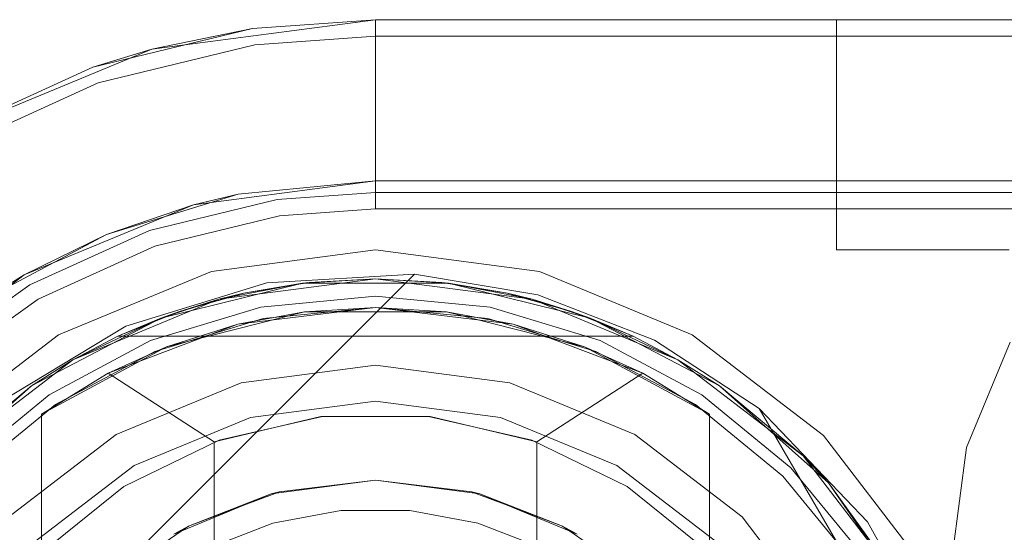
# Model space of a CAD drawing. Extents: x -634 to 300, y 62 to 1102.
# Tile 78 of 125: x 140.9007 to 141.0342, y 603.2872 to 603.3568. Entities that reach past the tile are written whole.
import ezdxf

# ---------------------------------------------------------------- set-up
doc = ezdxf.new("R2010")
doc.units = 0
doc.layers.get('0').update_dxf_attribs({"lineweight": 13})

# ---------------------------------------------------------------- blocks, each defined once
blk = doc.blocks.new('Referenz-A06CPW2YL0')
at = {"color": 9, "linetype": 'ByBlock', "lineweight": 13, "ltscale": 0.13, "true_color": 0xc1c9c4}
for p, q in [((140.94892, 603.35681), (140.91859, 603.35282)), ((140.94892, 603.35681), (140.93224, 603.35562)), ((140.93224, 603.35562), (140.94892, 603.35681)), ((142.74579, 603.35681), (140.94892, 603.35681)), ((142.74579, 603.35681), (140.94892, 603.35681)), ((140.94892, 603.35681), (140.94892, 603.35681)), ((140.94892, 603.35641), (140.94892, 603.35681)), ((140.94892, 603.35523), (140.94892, 603.35641)), ((141.01222, 603.35681), (141.01142, 603.35681)), ((141.01142, 603.35681), (141.01142, 603.32556)), ((141.01142, 603.35681), (141.01142, 603.35681)), ((141.01142, 603.35681), (141.01142, 603.32556)), ((141.01142, 603.35681), (141.01222, 603.35681)), ((141.01456, 603.35681), (141.01222, 603.35681)), ((141.01222, 603.35681), (141.01456, 603.35681)), ((141.01828, 603.35681), (141.01456, 603.35681)), ((141.01456, 603.35681), (141.01828, 603.35681)), ((141.02314, 603.35681), (141.01828, 603.35681)), ((141.01828, 603.35681), (141.02314, 603.35681)), ((141.02879, 603.35681), (141.02314, 603.35681)), ((141.02314, 603.35681), (141.02879, 603.35681)), ((141.03486, 603.35681), (141.02879, 603.35681)), ((141.02879, 603.35681), (141.03486, 603.35681)), ((140.91059, 603.35037), (140.93224, 603.35562)), ((140.93224, 603.35562), (140.91859, 603.35282)), ((140.94892, 603.3533), (140.94892, 603.35523)), ((140.91859, 603.35282), (140.89033, 603.34111)), ((140.91859, 603.35282), (140.91059, 603.35037)), ((140.94892, 603.3507), (140.94892, 603.3533)), ((140.91059, 603.35037), (140.89033, 603.34111)), ((140.89033, 603.34111), (140.91059, 603.35037)), ((140.94892, 603.3475), (140.94892, 603.3507)), ((140.94892, 603.34382), (140.94892, 603.3475)), ((140.94892, 603.33979), (140.94892, 603.34382)), ((140.94892, 603.33554), (140.94892, 603.33979)), ((140.92425, 603.33169), (140.94892, 603.33494)), ((140.94892, 603.33494), (140.93032, 603.33311)), ((140.94892, 603.33338), (140.94892, 603.33554)), ((140.94892, 603.33494), (142.74579, 603.33494)), ((141.08642, 603.33494), (140.94892, 603.33494)), ((140.94892, 603.33494), (140.94892, 603.33494)), ((140.91244, 603.32768), (140.93032, 603.33311)), ((140.91826, 603.32822), (140.93558, 603.33242)), ((140.93032, 603.33311), (140.92425, 603.33169)), ((140.93558, 603.33242), (140.94892, 603.33338)), ((140.94892, 603.33338), (141.61298, 603.33338)), ((140.90126, 603.32217), (140.92425, 603.33169)), ((140.92425, 603.33169), (140.91244, 603.32768)), ((140.89597, 603.31887), (140.91244, 603.32768)), ((140.91244, 603.32768), (140.90126, 603.32217)), ((140.90204, 603.32082), (140.91826, 603.32822)), ((141.01142, 603.32556), (141.01222, 603.32556)), ((141.01142, 603.32556), (141.01222, 603.32556)), ((141.01142, 603.32556), (141.01142, 603.32556)), ((141.01222, 603.32556), (141.01456, 603.32556)), ((141.01222, 603.32556), (141.01456, 603.32556)), ((141.01456, 603.32556), (141.01828, 603.32556)), ((141.01456, 603.32556), (141.01828, 603.32556)), ((141.01828, 603.32556), (141.02314, 603.32556)), ((141.01828, 603.32556), (141.02314, 603.32556)), ((141.02314, 603.32556), (141.02879, 603.32556)), ((141.02314, 603.32556), (141.02879, 603.32556)), ((141.02879, 603.32556), (141.03486, 603.32556)), ((141.02879, 603.32556), (141.03486, 603.32556)), ((140.88152, 603.30702), (140.90126, 603.32217)), ((140.90126, 603.32217), (140.89597, 603.31887)), ((140.88753, 603.31048), (140.90204, 603.32082)), ((140.94892, 603.31931), (140.93337, 603.31778)), ((140.93337, 603.31778), (140.94892, 603.31931)), ((140.96447, 603.31778), (140.94892, 603.31931)), ((140.94892, 603.31931), (140.96447, 603.31778)), ((140.93337, 603.31778), (140.91842, 603.31325)), ((140.91842, 603.31325), (140.93337, 603.31778)), ((140.94892, 603.31775), (140.93368, 603.31625)), ((140.96416, 603.31625), (140.94892, 603.31775)), ((140.97941, 603.31325), (140.96447, 603.31778)), ((140.96447, 603.31778), (140.97941, 603.31325)), ((140.93368, 603.31625), (140.91902, 603.3118)), ((140.97882, 603.3118), (140.96416, 603.31625)), ((140.91842, 603.31325), (140.90465, 603.30588)), ((140.90465, 603.30588), (140.91842, 603.31325)), ((140.99319, 603.30588), (140.97941, 603.31325)), ((140.97941, 603.31325), (140.99319, 603.30588)), ((140.91902, 603.3118), (140.90552, 603.30458)), ((140.99232, 603.30458), (140.97882, 603.3118)), ((140.94892, 603.30994), (140.93072, 603.30754)), ((140.94892, 603.30994), (140.93072, 603.30754)), ((140.96712, 603.30754), (140.94892, 603.30994)), ((140.96712, 603.30754), (140.94892, 603.30994)), ((140.93072, 603.30754), (140.91376, 603.30052)), ((140.93072, 603.30754), (140.91376, 603.30052)), ((140.98408, 603.30052), (140.96712, 603.30754)), ((140.98408, 603.30052), (140.96712, 603.30754)), ((140.90465, 603.30588), (140.89257, 603.29597)), ((140.89257, 603.29597), (140.90465, 603.30588)), ((141.00527, 603.29597), (140.99319, 603.30588)), ((140.99319, 603.30588), (141.00527, 603.29597)), ((140.90552, 603.30458), (140.89368, 603.29487)), ((140.94892, 603.30506), (140.93198, 603.30283)), ((140.93198, 603.30283), (140.94892, 603.30506)), ((140.96586, 603.30283), (140.94892, 603.30506)), ((140.94892, 603.30506), (140.96586, 603.30283)), ((141.00416, 603.29487), (140.99232, 603.30458)), ((140.93198, 603.30283), (140.9162, 603.2963)), ((140.9162, 603.2963), (140.93198, 603.30283)), ((140.98164, 603.2963), (140.96586, 603.30283)), ((140.96586, 603.30283), (140.98164, 603.2963)), ((140.91376, 603.30052), (140.8992, 603.28934)), ((140.91376, 603.30052), (140.8992, 603.28934)), ((140.99864, 603.28934), (140.98408, 603.30052)), ((140.99864, 603.28934), (140.98408, 603.30052)), ((140.9162, 603.2963), (140.90265, 603.2859)), ((140.90265, 603.2859), (140.9162, 603.2963)), ((140.99519, 603.2859), (140.98164, 603.2963)), ((140.98164, 603.2963), (140.99519, 603.2859)), ((141.01388, 603.28303), (141.00416, 603.29487)), ((141.01518, 603.2839), (141.00527, 603.29597)), ((141.00527, 603.29597), (141.01518, 603.2839)), ((141.00981, 603.27478), (140.99864, 603.28934)), ((141.00981, 603.27478), (140.99864, 603.28934))]:
    blk.add_line(p, q, dxfattribs=at)
at = {"color": 251, "linetype": 'ByBlock', "lineweight": 13, "ltscale": 0.13, "true_color": 0x636363}
for p, q in [((140.94892, 603.35681), (140.91859, 603.35282)), ((140.94892, 603.35456), (140.94892, 603.35681)), ((142.74579, 603.35681), (140.94892, 603.35681)), ((140.93256, 603.35339), (140.94892, 603.35456)), ((140.94892, 603.35416), (140.94892, 603.35456)), ((142.74579, 603.35456), (140.94892, 603.35456)), ((140.94892, 603.35298), (140.94892, 603.35416)), ((140.91859, 603.35282), (140.89033, 603.34111)), ((140.91133, 603.34824), (140.93256, 603.35339)), ((140.94892, 603.35105), (140.94892, 603.35298)), ((140.94892, 603.34845), (140.94892, 603.35105)), ((140.94892, 603.34525), (140.94892, 603.34845)), ((140.89145, 603.33916), (140.91133, 603.34824)), ((140.94892, 603.34157), (140.94892, 603.34525)), ((140.94892, 603.33754), (140.94892, 603.34157)), ((140.94892, 603.33329), (140.94892, 603.33754)), ((140.94892, 603.33112), (140.94892, 603.33329)), ((140.9359, 603.33019), (140.94892, 603.33112)), ((140.94892, 603.33112), (142.74579, 603.33112)), ((140.91899, 603.32609), (140.9359, 603.33019)), ((140.90317, 603.31887), (140.91899, 603.32609)), ((140.94892, 603.32556), (140.92668, 603.32263)), ((140.97116, 603.32263), (140.94892, 603.32556)), ((140.86628, 603.23432), (140.95422, 603.32227)), ((140.86628, 603.23432), (140.95422, 603.32227)), ((140.92668, 603.32263), (140.90595, 603.31405)), ((140.9342, 603.32112), (140.95422, 603.32227)), ((140.95422, 603.32227), (140.97094, 603.31946)), ((140.95422, 603.32227), (140.95422, 603.32227)), ((140.95422, 603.32227), (140.97094, 603.31946)), ((140.99189, 603.31405), (140.97116, 603.32263)), ((140.91505, 603.3152), (140.9342, 603.32112)), ((140.97094, 603.31946), (140.98674, 603.3133)), ((140.97094, 603.31946), (140.98674, 603.3133)), ((140.889, 603.30878), (140.90317, 603.31887)), ((140.89788, 603.30484), (140.91505, 603.3152)), ((140.90595, 603.31405), (140.88815, 603.30039)), ((141.00969, 603.30039), (140.99189, 603.31405)), ((140.98674, 603.3133), (141.00095, 603.30405)), ((140.98674, 603.3133), (141.00095, 603.30405)), ((141.035, 603.31306), (141.02907, 603.29874)), ((141.02907, 603.29874), (141.035, 603.31306)), ((141.01566, 603.28865), (141.00095, 603.30405)), ((141.00095, 603.30405), (141.01532, 603.27931)), ((141.00095, 603.30405), (141.01532, 603.27931)), ((141.00095, 603.30405), (141.00095, 603.30405)), ((141.02334, 603.28259), (141.00969, 603.30039)), ((141.02907, 603.29874), (141.02704, 603.28338)), ((141.02704, 603.28338), (141.02907, 603.29874)), ((141.02596, 603.27), (141.01566, 603.28865))]:
    blk.add_line(p, q, dxfattribs=at)
at = {"color": 7, "linetype": 'ByBlock', "lineweight": 13, "ltscale": 0.13}
for p, q in [((140.92769, 603.31886), (140.94892, 603.32166)), ((140.94892, 603.32166), (140.92769, 603.31886)), ((140.94892, 603.32166), (140.93902, 603.32106)), ((140.94892, 603.32166), (140.93991, 603.32116)), ((140.94892, 603.32166), (140.93991, 603.32116)), ((140.95792, 603.32116), (140.94892, 603.32166)), ((140.95882, 603.32106), (140.94892, 603.32166)), ((140.94892, 603.32166), (140.97015, 603.31886)), ((140.95792, 603.32116), (140.94892, 603.32166)), ((140.97015, 603.31886), (140.94892, 603.32166)), ((140.9198, 603.31632), (140.93902, 603.32106)), ((140.93902, 603.32106), (140.9198, 603.31632)), ((140.93902, 603.32106), (140.92769, 603.31886)), ((140.93991, 603.32116), (140.93102, 603.31968)), ((140.93991, 603.32116), (140.93102, 603.31968)), ((140.93902, 603.32106), (140.93102, 603.31968)), ((140.93991, 603.32116), (140.93902, 603.32106)), ((140.93902, 603.32106), (140.95882, 603.32106)), ((140.95882, 603.32106), (140.93902, 603.32106)), ((140.95882, 603.32106), (140.95792, 603.32116)), ((140.96682, 603.31968), (140.95792, 603.32116)), ((140.96682, 603.31968), (140.95792, 603.32116)), ((140.96682, 603.31968), (140.95882, 603.32106)), ((140.95882, 603.32106), (140.97803, 603.31632)), ((140.97015, 603.31886), (140.95882, 603.32106)), ((140.97803, 603.31632), (140.95882, 603.32106)), ((140.92234, 603.31723), (140.93102, 603.31968)), ((140.92906, 603.31913), (140.92471, 603.3179)), ((140.93102, 603.31968), (140.92769, 603.31886)), ((140.93102, 603.31968), (140.92906, 603.31913)), ((140.96682, 603.31968), (140.9755, 603.31723)), ((140.97015, 603.31886), (140.96682, 603.31968)), ((140.96878, 603.31913), (140.96682, 603.31968)), ((140.97313, 603.3179), (140.96878, 603.31913)), ((140.9079, 603.31067), (140.92769, 603.31886)), ((140.92769, 603.31886), (140.9079, 603.31067)), ((140.92769, 603.31886), (140.9198, 603.31632)), ((140.92769, 603.31886), (140.92234, 603.31723)), ((140.92471, 603.3179), (140.92234, 603.31723)), ((140.94892, 603.31775), (140.93025, 603.31549)), ((140.94892, 603.31775), (140.93928, 603.31715)), ((140.95856, 603.31715), (140.94892, 603.31775)), ((140.96758, 603.31549), (140.94892, 603.31775)), ((140.9755, 603.31723), (140.97015, 603.31886)), ((140.97803, 603.31632), (140.97015, 603.31886)), ((140.97015, 603.31886), (140.98993, 603.31067)), ((140.98993, 603.31067), (140.97015, 603.31886)), ((140.9755, 603.31723), (140.97313, 603.3179)), ((140.90228, 603.30711), (140.9198, 603.31632)), ((140.9198, 603.31632), (140.90228, 603.30711)), ((140.9198, 603.31632), (140.9079, 603.31067)), ((140.92234, 603.31723), (140.91398, 603.31384)), ((140.92234, 603.31723), (140.91398, 603.31384)), ((140.9198, 603.31632), (140.91398, 603.31384)), ((140.92234, 603.31723), (140.9198, 603.31632)), ((140.93928, 603.31715), (140.92058, 603.31243)), ((140.93928, 603.31715), (140.93025, 603.31549)), ((140.95856, 603.31715), (140.93928, 603.31715)), ((140.97726, 603.31243), (140.95856, 603.31715)), ((140.96758, 603.31549), (140.95856, 603.31715)), ((140.97803, 603.31632), (140.9755, 603.31723)), ((140.98386, 603.31384), (140.9755, 603.31723)), ((140.98386, 603.31384), (140.9755, 603.31723)), ((140.98386, 603.31384), (140.97803, 603.31632)), ((140.97803, 603.31632), (140.99556, 603.30711)), ((140.98993, 603.31067), (140.97803, 603.31632)), ((140.99556, 603.30711), (140.97803, 603.31632)), ((140.93025, 603.31549), (140.91267, 603.30883)), ((140.93025, 603.31549), (140.92058, 603.31243)), ((140.97726, 603.31243), (140.96758, 603.31549)), ((140.98517, 603.30883), (140.96758, 603.31549)), ((140.91398, 603.31384), (140.9079, 603.31067)), ((140.91398, 603.31384), (140.98386, 603.31384)), ((140.91398, 603.31384), (140.91398, 603.31384)), ((140.91398, 603.31384), (140.98386, 603.31384)), ((140.98993, 603.31067), (140.98386, 603.31384)), ((140.98386, 603.31384), (140.98386, 603.31384)), ((140.92058, 603.31243), (140.90361, 603.30327)), ((140.92058, 603.31243), (140.91267, 603.30883)), ((140.99423, 603.30327), (140.97726, 603.31243)), ((140.98517, 603.30883), (140.97726, 603.31243)), ((140.89091, 603.29763), (140.9079, 603.31067)), ((140.9079, 603.31067), (140.89091, 603.29763)), ((140.9079, 603.31067), (140.90228, 603.30711)), ((140.9079, 603.31067), (140.90228, 603.30711)), ((140.99556, 603.30711), (140.98993, 603.31067)), ((140.99556, 603.30711), (140.98993, 603.31067)), ((140.98993, 603.31067), (141.00692, 603.29763)), ((141.00692, 603.29763), (140.98993, 603.31067)), ((140.91267, 603.30883), (140.90361, 603.30327)), ((140.90361, 603.30327), (140.91267, 603.30883)), ((140.91267, 603.30883), (140.92704, 603.2995)), ((140.97079, 603.2995), (140.98517, 603.30883)), ((140.99423, 603.30327), (140.98517, 603.30883)), ((140.99423, 603.30327), (140.98517, 603.30883)), ((140.88747, 603.29397), (140.90228, 603.30711)), ((140.90228, 603.30711), (140.88747, 603.29397)), ((140.90228, 603.30711), (140.89091, 603.29763)), ((140.90228, 603.30711), (140.89091, 603.29763)), ((140.99556, 603.30711), (141.01036, 603.29397)), ((141.00692, 603.29763), (140.99556, 603.30711)), ((141.00692, 603.29763), (140.99556, 603.30711)), ((141.01036, 603.29397), (140.99556, 603.30711)), ((140.90361, 603.30327), (140.90361, 603.28447)), ((140.90361, 603.17598), (140.90361, 603.30327)), ((140.90361, 603.30327), (140.90361, 603.30327)), ((140.92704, 603.2995), (140.94149, 603.30294)), ((140.94173, 603.30297), (140.92773, 603.29975)), ((140.94149, 603.30294), (140.95635, 603.30294)), ((140.9561, 603.30297), (140.94173, 603.30297)), ((140.97011, 603.29975), (140.9561, 603.30297)), ((140.95635, 603.30294), (140.97079, 603.2995)), ((140.99423, 603.28447), (140.99423, 603.30327)), ((140.99423, 603.30327), (140.99423, 603.30327)), ((140.99423, 603.30327), (140.99423, 603.17598)), ((140.92773, 603.29975), (140.9148, 603.29348)), ((140.92704, 603.2995), (140.92704, 603.17975)), ((140.98304, 603.29348), (140.97011, 603.29975)), ((140.97079, 603.17975), (140.97079, 603.2995)), ((141.01036, 603.29397), (141.00692, 603.29763)), ((141.01036, 603.29397), (141.00692, 603.29763)), ((141.00692, 603.29763), (141.01996, 603.28064)), ((141.01996, 603.28064), (141.00692, 603.29763)), ((140.93477, 603.29245), (140.94892, 603.29431)), ((140.94892, 603.29431), (140.93586, 603.29273)), ((140.94892, 603.29431), (140.96307, 603.29245)), ((140.96198, 603.29273), (140.94892, 603.29431)), ((141.01996, 603.28064), (141.01036, 603.29397)), ((141.01036, 603.29397), (141.02159, 603.27767)), ((141.01996, 603.28064), (141.01036, 603.29397)), ((141.02159, 603.27767), (141.01036, 603.29397)), ((140.9148, 603.29348), (140.90361, 603.28447)), ((140.92158, 603.28699), (140.93477, 603.29245)), ((140.93477, 603.29245), (140.92356, 603.28808)), ((140.93106, 603.29091), (140.9353, 603.29252)), ((140.93586, 603.29273), (140.93477, 603.29245)), ((140.9353, 603.29252), (140.93586, 603.29273)), ((140.96198, 603.29273), (140.96253, 603.29252)), ((140.96307, 603.29245), (140.96198, 603.29273)), ((140.96253, 603.29252), (140.96678, 603.29091)), ((140.96307, 603.29245), (140.97626, 603.28699)), ((140.97428, 603.28808), (140.96307, 603.29245)), ((140.99423, 603.28447), (140.98304, 603.29348)), ((140.92356, 603.28808), (140.93106, 603.29091)), ((140.96678, 603.29091), (140.97428, 603.28808)), ((140.94423, 603.29019), (140.93502, 603.28847)), ((140.9536, 603.29019), (140.94423, 603.29019)), ((140.96282, 603.28847), (140.9536, 603.29019)), ((140.93502, 603.28847), (140.92628, 603.28508)), ((140.97155, 603.28508), (140.96282, 603.28847)), ((140.91811, 603.28433), (140.92257, 603.2874)), ((140.92356, 603.28808), (140.92158, 603.28699)), ((140.92257, 603.2874), (140.92356, 603.28808)), ((140.97428, 603.28808), (140.97526, 603.2874)), ((140.97626, 603.28699), (140.97428, 603.28808)), ((140.97526, 603.2874), (140.97973, 603.28433))]:
    blk.add_line(p, q, dxfattribs=at)

msp = doc.modelspace()

# ---------------------------------------------------------------- block references
at = {"color": 8, "lineweight": 25, "ltscale": 0.25, "true_color": 0x808080}
msp.add_blockref('Referenz-A06CPW2YL0', (0, 0), dxfattribs=at)

doc.saveas('drawing.dxf')
